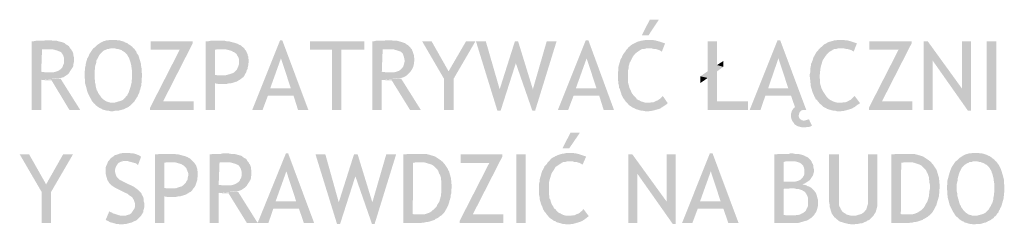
# Model space of a CAD drawing. Header units: millimetres. Extents: x -14047 to 49934, y -21523 to 14989.
# Tile 193 of 201: x 12151 to 12345, y 3869 to 3909. Entities that reach past the tile are written whole.
import ezdxf

# ---------------------------------------------------------------- set-up
doc = ezdxf.new("R2010")
doc.units = ezdxf.units.MM
doc.linetypes.add('ACAD_ISO02W100', pattern=[15, 12, -3])
doc.layers.add('A_PPOŻ', color=1, linetype='ACAD_ISO02W100', lineweight=30, true_color=0xff0000)
doc.layers.add('H', color=7, linetype='Continuous')

# ---------------------------------------------------------------- blocks, each defined once
blk = doc.blocks.new('PODKŁAD')
at = {"layer": 'H', "linetype": 'Continuous'}
for points in [[(15313.22, 6281.32), (15314.81, 6284.4), (15316.58, 6284.4), (15314.55, 6281.32)], [(15193.21, 6266.68), (15193.21, 6280.17), (15193.56, 6280.17), (15194, 6280.26), (15194.44, 6280.26), (15194.71, 6280.26), (15195.15, 6280.26), (15195.5, 6280.26), (15195.85, 6280.35), (15196.2, 6280.35), (15197, 6280.35), (15197.44, 6280.26), (15198.15, 6280.26), (15198.41, 6280.17), (15198.76, 6280.08), (15199.12, 6279.99), (15199.64, 6279.82), (15199.82, 6279.64), (15200.09, 6279.46), (15200.26, 6279.38), (15200.53, 6279.2), (15200.61, 6279.02), (15200.79, 6278.76), (15196.2, 6278.58), (15195.94, 6278.58), (15195.68, 6278.58), (15195.23, 6278.58), (15195.06, 6274.17), (15195.76, 6274.08), (15196.12, 6274.08), (15196.38, 6274.08), (15200.53, 6273.91), (15200.26, 6273.64), (15200, 6273.47), (15199.73, 6273.29), (15199.47, 6273.11), (15199.2, 6273.03), (15198.85, 6272.94), (15195.06, 6272.58), (15195.06, 6266.68)], [(15208.73, 6266.41), (15208.38, 6266.5), (15208.02, 6266.5), (15207.76, 6266.59), (15207.41, 6266.68), (15207.14, 6266.76), (15206.88, 6266.94), (15206.61, 6267.03), (15206.35, 6267.2), (15206.08, 6267.38), (15205.82, 6267.56), (15205.64, 6267.82), (15205.38, 6268), (15205.2, 6268.26), (15205.02, 6268.44), (15204.94, 6268.7), (15204.76, 6268.97), (15204.5, 6269.5), (15204.23, 6270.03), (15204.14, 6270.29), (15203.97, 6270.91), (15203.88, 6271.26), (15203.79, 6271.61), (15203.7, 6271.88), (15203.7, 6272.23), (15203.7, 6272.58), (15203.61, 6272.94), (15203.61, 6273.29), (15203.61, 6273.91), (15203.61, 6274.26), (15203.7, 6274.61), (15203.7, 6274.97), (15203.79, 6275.32), (15203.79, 6275.58), (15203.88, 6275.94), (15204.05, 6276.55), (15204.14, 6276.82), (15204.32, 6277.08), (15204.58, 6277.7), (15204.76, 6277.96), (15204.94, 6278.23), (15205.11, 6278.49), (15205.29, 6278.76), (15205.55, 6278.93), (15205.99, 6279.38), (15206.26, 6279.55), (15206.52, 6279.73), (15206.79, 6279.9), (15207.32, 6280.17), (15207.67, 6280.26), (15207.93, 6280.35), (15208.2, 6280.35), (15208.55, 6280.43), (15208.9, 6280.43), (15209.43, 6280.43), (15209.79, 6280.43), (15210.14, 6280.35), (15210.49, 6280.35), (15210.76, 6280.26), (15211.37, 6280.08), (15211.64, 6279.9), (15211.99, 6279.82), (15212.17, 6279.64), (15212.7, 6279.29), (15212.96, 6279.11), (15213.14, 6278.85), (15209.08, 6278.76), (15208.73, 6278.76), (15208.38, 6278.67), (15208.11, 6278.67), (15207.76, 6278.49), (15207.49, 6278.4), (15207.23, 6278.23), (15207.05, 6278.05), (15206.79, 6277.79), (15206.61, 6277.61), (15206.44, 6277.35), (15206.35, 6277.17), (15206.08, 6276.64), (15205.91, 6276.38), (15205.91, 6276.02), (15205.82, 6275.76), (15205.73, 6275.41), (15205.64, 6275.05), (15205.64, 6274.7), (15205.55, 6274.35), (15205.55, 6274), (15205.55, 6273.2), (15205.55, 6272.85), (15205.64, 6272.5), (15205.64, 6272.14), (15205.73, 6271.79), (15205.82, 6271.17), (15205.91, 6270.82), (15205.99, 6270.56), (15206.17, 6270.29), (15206.26, 6270.03), (15206.44, 6269.76), (15206.7, 6269.41), (15206.88, 6269.14), (15207.14, 6268.88), (15207.32, 6268.7), (15207.58, 6268.53), (15207.85, 6268.35), (15208.11, 6268.26), (15208.46, 6268.17), (15208.73, 6268.09), (15209.08, 6268.09), (15213.14, 6268.09), (15212.96, 6267.91), (15212.7, 6267.65), (15212.52, 6267.47), (15212.26, 6267.29), (15211.99, 6267.12), (15211.73, 6267.03), (15211.46, 6266.85), (15211.11, 6266.76), (15210.85, 6266.68), (15210.49, 6266.59), (15210.23, 6266.5), (15209.88, 6266.5), (15209.52, 6266.5), (15209.17, 6266.41)], [(15216.49, 6266.68), (15216.49, 6267.12), (15222.31, 6278.49), (15216.58, 6278.49), (15216.58, 6280.17), (15224.86, 6280.17), (15224.86, 6279.73), (15219.05, 6268.35), (15225.04, 6268.35), (15225.04, 6266.68)], [(15227.42, 6266.68), (15227.42, 6280.17), (15227.95, 6280.17), (15228.39, 6280.26), (15228.83, 6280.26), (15229.18, 6280.26), (15229.45, 6280.26), (15230.42, 6280.26), (15230.86, 6280.26), (15231.21, 6280.26), (15231.57, 6280.17), (15231.92, 6280.17), (15232.27, 6280.08), (15232.62, 6279.99), (15232.98, 6279.9), (15233.24, 6279.82), (15233.51, 6279.73), (15233.77, 6279.64), (15234.04, 6279.46), (15234.3, 6279.38), (15234.48, 6279.2), (15234.74, 6279.02), (15235.09, 6278.67), (15230.24, 6278.58), (15230.07, 6278.58), (15229.71, 6278.58), (15229.27, 6278.49), (15229.27, 6273.55), (15229.8, 6273.47), (15230.24, 6273.47), (15230.42, 6273.47), (15235.01, 6273.38), (15234.83, 6273.11), (15234.56, 6272.94), (15234.39, 6272.76), (15234.21, 6272.67), (15233.95, 6272.5), (15233.51, 6272.23), (15233.15, 6272.14), (15232.89, 6272.05), (15232.62, 6271.97), (15232.27, 6271.88), (15229.27, 6271.88), (15229.27, 6266.68)], [(15236.59, 6266.68), (15242.06, 6280.35), (15242.5, 6280.35), (15242.24, 6276.82), (15240.12, 6270.91), (15244.71, 6269.5), (15239.68, 6269.5), (15238.62, 6266.68)], [(15245.59, 6266.68), (15244.71, 6269.5), (15240.12, 6270.91), (15244.18, 6270.91), (15242.24, 6276.82), (15242.5, 6280.35), (15247.62, 6266.68)], [(15252.29, 6266.68), (15252.29, 6278.49), (15247.97, 6278.49), (15247.97, 6280.17), (15258.64, 6280.17), (15258.64, 6278.49), (15254.14, 6278.49), (15254.14, 6266.68)], [(15260.22, 6266.68), (15260.22, 6280.17), (15260.58, 6280.17), (15260.93, 6280.26), (15261.46, 6280.26), (15261.64, 6280.26), (15262.08, 6280.26), (15262.52, 6280.26), (15262.87, 6280.35), (15263.13, 6280.35), (15264.02, 6280.35), (15264.37, 6280.26), (15265.07, 6280.26), (15265.43, 6280.17), (15265.78, 6280.08), (15266.04, 6279.99), (15266.57, 6279.82), (15266.84, 6279.64), (15267.1, 6279.46), (15267.28, 6279.38), (15267.46, 6279.2), (15267.63, 6279.02), (15267.81, 6278.76), (15263.13, 6278.58), (15262.96, 6278.58), (15262.61, 6278.58), (15262.25, 6278.58), (15262.08, 6274.17), (15262.78, 6274.08), (15263.05, 6274.08), (15263.31, 6274.08), (15267.46, 6273.91), (15267.19, 6273.64), (15267.02, 6273.47), (15266.75, 6273.29), (15266.4, 6273.11), (15266.13, 6273.03), (15265.87, 6272.94), (15262.08, 6272.58), (15262.08, 6266.68)], [(15274.34, 6272.76), (15270.01, 6280.17), (15271.87, 6280.17), (15275.22, 6274.26)], [(15274.34, 6266.68), (15274.34, 6272.76), (15275.22, 6274.26), (15278.66, 6280.17), (15280.51, 6280.17), (15276.19, 6272.76), (15276.19, 6266.68)], [(15284.83, 6266.5), (15280.6, 6280.17), (15282.54, 6280.17), (15285.27, 6270.73)], [(15284.83, 6266.5), (15285.27, 6270.73), (15288.27, 6280.17), (15288.89, 6280.17), (15288.45, 6275.85), (15285.45, 6266.5)], [(15291.71, 6266.5), (15288.45, 6275.85), (15288.89, 6280.17), (15291.8, 6270.73)], [(15291.71, 6266.5), (15291.8, 6270.73), (15294.53, 6280.17), (15296.47, 6280.17), (15292.24, 6266.5)], [(15296.73, 6266.68), (15302.2, 6280.35), (15302.73, 6280.35), (15302.38, 6276.82), (15300.26, 6270.91), (15304.85, 6269.5), (15299.82, 6269.5), (15298.76, 6266.68)], [(15305.73, 6266.68), (15304.85, 6269.5), (15300.26, 6270.91), (15304.32, 6270.91), (15302.38, 6276.82), (15302.73, 6280.35), (15307.76, 6266.68)], [(15313.93, 6266.41), (15313.49, 6266.5), (15313.22, 6266.5), (15312.87, 6266.59), (15312.61, 6266.68), (15311.99, 6266.85), (15311.72, 6267.03), (15311.46, 6267.12), (15311.2, 6267.29), (15310.93, 6267.47), (15310.67, 6267.65), (15310.49, 6267.91), (15310.23, 6268.17), (15310.05, 6268.35), (15309.87, 6268.62), (15309.7, 6268.79), (15309.43, 6269.32), (15309.26, 6269.59), (15309.17, 6269.94), (15309.08, 6270.2), (15308.99, 6270.47), (15308.9, 6270.82), (15308.73, 6271.08), (15308.73, 6271.44), (15308.64, 6271.79), (15308.64, 6272.14), (15308.55, 6272.5), (15308.55, 6273.2), (15308.55, 6273.73), (15308.55, 6274.08), (15308.64, 6274.44), (15308.64, 6274.79), (15308.64, 6275.14), (15308.81, 6275.76), (15308.9, 6276.02), (15308.99, 6276.38), (15309.08, 6276.64), (15309.26, 6276.91), (15309.52, 6277.52), (15309.7, 6277.79), (15310.05, 6278.23), (15310.14, 6278.4), (15310.4, 6278.67), (15310.58, 6278.93), (15314.37, 6278.76), (15314.11, 6278.76), (15313.75, 6278.67), (15313.49, 6278.67), (15313.14, 6278.58), (15312.87, 6278.4), (15312.61, 6278.23), (15312.34, 6278.05), (15312.17, 6277.88), (15311.9, 6277.7), (15311.72, 6277.43), (15311.55, 6277.26), (15311.28, 6276.73), (15311.11, 6276.46), (15311.02, 6276.2), (15310.84, 6275.94), (15310.75, 6275.58), (15310.67, 6275.32), (15310.67, 6274.97), (15310.58, 6274.61), (15310.49, 6274.26), (15310.49, 6273.91), (15310.49, 6273.55), (15310.49, 6272.94), (15310.49, 6272.58), (15310.49, 6272.23), (15310.58, 6271.88), (15310.67, 6271.53), (15310.75, 6271.26), (15310.84, 6270.91), (15311.11, 6270.38), (15311.2, 6270.11), (15311.37, 6269.85), (15311.55, 6269.59), (15311.81, 6269.32), (15312.08, 6269.06), (15312.25, 6268.79), (15312.52, 6268.62), (15312.78, 6268.53), (15313.05, 6268.35), (15313.4, 6268.26), (15313.66, 6268.17), (15313.93, 6268.09), (15314.28, 6268.09), (15318.34, 6268), (15318.16, 6267.82), (15317.63, 6267.47), (15317.37, 6267.29), (15317.1, 6267.12), (15316.84, 6266.94), (15316.58, 6266.85), (15316.22, 6266.76), (15315.96, 6266.68), (15315.61, 6266.59), (15315.25, 6266.5), (15314.64, 6266.41)], [(15317.19, 6278.14), (15317.02, 6278.23), (15316.75, 6278.4), (15316.49, 6278.49), (15316.22, 6278.58), (15315.87, 6278.67), (15315.52, 6278.67), (15315.16, 6278.76), (15314.81, 6278.76), (15314.37, 6278.76), (15310.58, 6278.93), (15311.11, 6279.38), (15311.37, 6279.55), (15311.9, 6279.82), (15312.43, 6280.08), (15313.05, 6280.26), (15313.66, 6280.35), (15314.02, 6280.43), (15314.72, 6280.43), (15315.16, 6280.43), (15315.87, 6280.35), (15316.13, 6280.26), (15316.49, 6280.17), (15316.84, 6280.08), (15317.1, 6279.99), (15317.37, 6279.9), (15317.81, 6279.73)], [(15326.19, 6266.68), (15326.19, 6272.94), (15324.78, 6273.29), (15326.19, 6274.26), (15326.19, 6280.17), (15328.04, 6280.17), (15328.04, 6275.49), (15329.28, 6275.14), (15328.04, 6274.26), (15328.04, 6268.35), (15334.12, 6268.35), (15334.12, 6266.68)], [(15334.47, 6266.68), (15339.94, 6280.35), (15340.47, 6280.35), (15340.12, 6276.82), (15338.09, 6270.91), (15342.59, 6269.5), (15337.56, 6269.5), (15336.59, 6266.68)], [(15342.94, 6264.38), (15342.76, 6264.65), (15342.68, 6264.91), (15342.59, 6265.26), (15342.59, 6265.53), (15342.59, 6265.88), (15342.68, 6266.15), (15342.76, 6266.5), (15342.94, 6266.76), (15343.12, 6267.03), (15343.38, 6267.2), (15342.59, 6269.5), (15338.09, 6270.91), (15342.06, 6270.91), (15340.12, 6276.82), (15340.47, 6280.35), (15345.59, 6266.68), (15344.97, 6266.68), (15344.7, 6266.59), (15344.44, 6266.41), (15344.26, 6266.15), (15344.18, 6265.88), (15344.09, 6265.53), (15344.18, 6265.18), (15344.35, 6264.91), (15344.7, 6264.65), (15345.06, 6264.56), (15345.15, 6264.56)], [(15351.67, 6266.41), (15351.32, 6266.5), (15350.97, 6266.5), (15350.35, 6266.68), (15350.08, 6266.76), (15349.73, 6266.85), (15349.47, 6267.03), (15348.94, 6267.29), (15348.5, 6267.73), (15348.23, 6267.91), (15348.06, 6268.17), (15347.88, 6268.35), (15347.7, 6268.62), (15347.44, 6268.79), (15347.35, 6269.06), (15347.17, 6269.32), (15347.09, 6269.59), (15346.91, 6269.94), (15346.82, 6270.2), (15346.64, 6270.82), (15346.56, 6271.08), (15346.47, 6271.44), (15346.47, 6271.79), (15346.38, 6272.14), (15346.38, 6272.5), (15346.29, 6273.2), (15346.29, 6273.73), (15346.38, 6274.08), (15346.38, 6274.44), (15346.38, 6274.79), (15346.47, 6275.14), (15346.56, 6275.76), (15346.73, 6276.11), (15346.91, 6276.64), (15347, 6276.99), (15347.17, 6277.26), (15347.61, 6278.05), (15347.88, 6278.32), (15348.14, 6278.67), (15348.41, 6278.93), (15352.2, 6278.76), (15351.85, 6278.76), (15351.58, 6278.67), (15351.23, 6278.67), (15350.97, 6278.58), (15350.7, 6278.4), (15350.44, 6278.23), (15350.08, 6278.05), (15349.91, 6277.88), (15349.64, 6277.61), (15349.47, 6277.35), (15349.38, 6277.26), (15349.03, 6276.73), (15348.85, 6276.46), (15348.76, 6276.2), (15348.67, 6275.85), (15348.5, 6275.32), (15348.41, 6274.97), (15348.32, 6274.26), (15348.32, 6273.91), (15348.23, 6273.55), (15348.23, 6272.94), (15348.32, 6272.58), (15348.32, 6272.23), (15348.32, 6271.88), (15348.41, 6271.53), (15348.5, 6271.26), (15348.58, 6270.91), (15348.85, 6270.38), (15349.03, 6270.11), (15349.2, 6269.85), (15349.38, 6269.59), (15349.56, 6269.32), (15349.82, 6269.06), (15350.08, 6268.79), (15350.35, 6268.62), (15350.53, 6268.53), (15350.88, 6268.35), (15351.41, 6268.17), (15351.76, 6268.09), (15352.11, 6268.09), (15356.17, 6268), (15355.91, 6267.82), (15355.64, 6267.65), (15355.38, 6267.47), (15355.2, 6267.29), (15354.85, 6267.12), (15354.58, 6266.94), (15354.32, 6266.85), (15354.05, 6266.76), (15353.7, 6266.68), (15353.44, 6266.59), (15353.08, 6266.5), (15352.38, 6266.41)], [(15354.93, 6278.14), (15354.76, 6278.23), (15354.49, 6278.4), (15354.23, 6278.49), (15353.96, 6278.58), (15353.61, 6278.67), (15353.35, 6278.67), (15352.99, 6278.76), (15352.55, 6278.76), (15352.2, 6278.76), (15348.41, 6278.93), (15348.67, 6279.11), (15349.11, 6279.55), (15349.64, 6279.82), (15349.91, 6279.99), (15350.26, 6280.08), (15350.53, 6280.17), (15350.88, 6280.26), (15351.14, 6280.35), (15351.5, 6280.35), (15351.76, 6280.43), (15352.55, 6280.43), (15352.91, 6280.43), (15353.26, 6280.35), (15353.61, 6280.35), (15353.96, 6280.26), (15354.32, 6280.17), (15354.58, 6280.08), (15354.85, 6279.99), (15355.11, 6279.9), (15355.38, 6279.82), (15355.55, 6279.73)], [(15357.93, 6266.68), (15357.93, 6267.12), (15363.75, 6278.49), (15358.02, 6278.49), (15358.02, 6280.17), (15366.31, 6280.17), (15366.31, 6279.73), (15360.49, 6268.35), (15366.49, 6268.35), (15366.49, 6266.68)], [(15368.69, 6266.68), (15368.69, 6280.17), (15369.49, 6280.17), (15370.46, 6276.38), (15370.46, 6266.68)], [(15377.42, 6266.5), (15370.46, 6276.38), (15369.49, 6280.17), (15376.27, 6270.82)], [(15377.42, 6266.5), (15376.27, 6270.82), (15376.27, 6280.17), (15378.04, 6280.17), (15378.04, 6266.5)], [(15381.12, 6266.68), (15381.12, 6280.17), (15382.98, 6280.17), (15382.98, 6266.68)], [(15200.53, 6273.91), (15196.38, 6274.08), (15196.82, 6274.08), (15197.18, 6274.08), (15197.53, 6274.08), (15197.88, 6274.17), (15198.15, 6274.26), (15198.41, 6274.35), (15198.67, 6274.52), (15199.03, 6274.79), (15199.2, 6274.97), (15199.29, 6275.23), (15199.38, 6275.49), (15199.56, 6275.85), (15199.56, 6276.2), (15199.56, 6276.46), (15199.56, 6276.82), (15199.47, 6277.17), (15199.38, 6277.43), (15199.2, 6277.7), (15199.03, 6277.96), (15198.76, 6278.14), (15198.5, 6278.23), (15198.32, 6278.32), (15197.97, 6278.4), (15197.7, 6278.49), (15197.35, 6278.58), (15197, 6278.58), (15196.65, 6278.58), (15196.2, 6278.58), (15200.79, 6278.76), (15200.97, 6278.58), (15201.06, 6278.32), (15201.23, 6278.14), (15201.32, 6277.88), (15201.41, 6277.61), (15201.41, 6277.35), (15201.5, 6276.99), (15201.5, 6276.73), (15201.5, 6276.46), (15201.5, 6276.11), (15201.41, 6275.76), (15201.41, 6275.49), (15201.32, 6275.14), (15201.14, 6274.88), (15200.97, 6274.61), (15200.79, 6274.35), (15200.7, 6274.17)], [(15209.08, 6268.09), (15209.43, 6268.09), (15209.79, 6268.17), (15210.05, 6268.26), (15210.32, 6268.35), (15210.67, 6268.44), (15210.93, 6268.53), (15211.2, 6268.7), (15211.46, 6268.97), (15211.64, 6269.14), (15211.82, 6269.41), (15211.99, 6269.5), (15212.08, 6269.76), (15212.26, 6270.03), (15212.34, 6270.29), (15212.43, 6270.56), (15212.52, 6270.82), (15212.61, 6271.08), (15212.79, 6271.79), (15212.87, 6272.14), (15212.87, 6272.5), (15212.96, 6272.85), (15212.96, 6273.2), (15212.96, 6274), (15212.96, 6274.35), (15212.87, 6274.7), (15212.79, 6275.41), (15212.61, 6276.11), (15212.52, 6276.38), (15212.43, 6276.64), (15212.34, 6276.91), (15212.17, 6277.17), (15212.08, 6277.35), (15211.9, 6277.61), (15211.73, 6277.79), (15211.55, 6277.96), (15211.29, 6278.14), (15211.11, 6278.23), (15210.93, 6278.4), (15210.67, 6278.49), (15210.4, 6278.58), (15210.14, 6278.67), (15209.88, 6278.67), (15209.61, 6278.76), (15209.35, 6278.76), (15209.08, 6278.76), (15213.14, 6278.85), (15213.4, 6278.67), (15213.58, 6278.4), (15213.76, 6278.14), (15213.84, 6277.88), (15214.2, 6277.35), (15214.28, 6277.08), (15214.37, 6276.82), (15214.55, 6276.2), (15214.64, 6275.94), (15214.73, 6275.58), (15214.73, 6275.23), (15214.81, 6274.88), (15214.81, 6274.52), (15214.81, 6274.17), (15214.9, 6273.73), (15214.9, 6273.2), (15214.81, 6272.76), (15214.81, 6272.41), (15214.81, 6272.05), (15214.73, 6271.35), (15214.64, 6271.08), (15214.55, 6270.73), (15214.46, 6270.47), (15214.37, 6270.11), (15214.28, 6269.85), (15214.11, 6269.59), (15214.02, 6269.32), (15213.84, 6269.06), (15213.67, 6268.79), (15213.4, 6268.35), (15213.14, 6268.09)], [(15235.01, 6273.38), (15230.51, 6273.47), (15230.95, 6273.47), (15231.3, 6273.47), (15231.65, 6273.55), (15231.92, 6273.64), (15232.27, 6273.73), (15232.54, 6273.82), (15232.8, 6273.91), (15233.07, 6274.08), (15233.24, 6274.26), (15233.42, 6274.44), (15233.59, 6274.61), (15233.68, 6274.88), (15233.77, 6275.05), (15233.86, 6275.32), (15233.95, 6275.58), (15233.95, 6275.94), (15233.95, 6276.11), (15233.95, 6276.46), (15233.95, 6276.73), (15233.86, 6276.99), (15233.77, 6277.17), (15233.59, 6277.43), (15233.51, 6277.61), (15233.33, 6277.79), (15233.15, 6277.96), (15232.89, 6278.05), (15232.62, 6278.23), (15232.36, 6278.32), (15232.1, 6278.4), (15231.74, 6278.49), (15231.39, 6278.58), (15231.04, 6278.58), (15230.6, 6278.58), (15230.24, 6278.58), (15235.09, 6278.67), (15235.18, 6278.49), (15235.36, 6278.32), (15235.45, 6278.05), (15235.53, 6277.88), (15235.71, 6277.61), (15235.71, 6277.35), (15235.8, 6277.17), (15235.8, 6276.82), (15235.89, 6276.55), (15235.89, 6276.02), (15235.8, 6275.67), (15235.8, 6275.41), (15235.71, 6275.05), (15235.71, 6274.79), (15235.53, 6274.52), (15235.45, 6274.26), (15235.36, 6274), (15235.09, 6273.55)], [(15267.46, 6273.91), (15263.31, 6274.08), (15263.75, 6274.08), (15264.19, 6274.08), (15264.55, 6274.08), (15264.9, 6274.17), (15265.16, 6274.26), (15265.43, 6274.35), (15265.69, 6274.52), (15265.96, 6274.79), (15266.13, 6274.97), (15266.31, 6275.23), (15266.4, 6275.49), (15266.49, 6275.85), (15266.57, 6276.2), (15266.57, 6276.46), (15266.49, 6276.82), (15266.4, 6277.17), (15266.31, 6277.43), (15266.22, 6277.7), (15265.96, 6277.96), (15265.78, 6278.14), (15265.52, 6278.23), (15265.25, 6278.32), (15264.99, 6278.4), (15264.63, 6278.49), (15264.37, 6278.58), (15264.02, 6278.58), (15263.58, 6278.58), (15263.13, 6278.58), (15267.81, 6278.76), (15267.99, 6278.58), (15268.07, 6278.32), (15268.16, 6278.14), (15268.25, 6277.88), (15268.34, 6277.61), (15268.43, 6277.35), (15268.43, 6276.99), (15268.51, 6276.73), (15268.51, 6276.46), (15268.43, 6276.11), (15268.43, 6275.76), (15268.34, 6275.49), (15268.25, 6275.14), (15268.16, 6274.88), (15267.99, 6274.61), (15267.81, 6274.35), (15267.72, 6274.17)], [(15329.28, 6275.14), (15328.04, 6275.49), (15329.28, 6276.29)], [(15324.78, 6271.97), (15324.78, 6273.29), (15326.19, 6272.94)], [(15200.61, 6266.68), (15197.09, 6272.5), (15196.82, 6272.5), (15196.56, 6272.5), (15196.2, 6272.5), (15195.85, 6272.5), (15195.5, 6272.58), (15195.06, 6272.58), (15198.85, 6272.85), (15202.73, 6266.68)], [(15230.42, 6271.79), (15230.15, 6271.79), (15229.8, 6271.79), (15229.36, 6271.88), (15232.27, 6271.88), (15231.92, 6271.88), (15231.57, 6271.79), (15231.21, 6271.79), (15230.86, 6271.79)], [(15267.63, 6266.68), (15264.02, 6272.5), (15263.75, 6272.5), (15263.58, 6272.5), (15263.22, 6272.5), (15262.87, 6272.5), (15262.43, 6272.58), (15262.08, 6272.58), (15265.87, 6272.85), (15269.75, 6266.68)], [(15318.34, 6268), (15314.37, 6268.09), (15314.81, 6268.09), (15315.16, 6268.17), (15315.43, 6268.17), (15315.69, 6268.26), (15316.05, 6268.44), (15316.31, 6268.53), (15316.58, 6268.7), (15316.84, 6268.88), (15317.02, 6269.06), (15317.28, 6269.32), (15317.37, 6269.41)], [(15356.17, 6268), (15352.2, 6268.09), (15352.55, 6268.09), (15352.91, 6268.17), (15353.17, 6268.17), (15353.52, 6268.26), (15354.05, 6268.53), (15354.41, 6268.7), (15354.58, 6268.88), (15354.85, 6269.14), (15355.02, 6269.32), (15355.11, 6269.41)], [(15345.15, 6263.24), (15344.79, 6263.24), (15344.44, 6263.32), (15344.09, 6263.41), (15343.82, 6263.5), (15343.56, 6263.68), (15343.29, 6263.85), (15343.12, 6264.12), (15342.94, 6264.38), (15345.15, 6264.56), (15345.5, 6264.65), (15345.76, 6264.73), (15346.12, 6264.82), (15346.73, 6263.59), (15346.38, 6263.41), (15346.12, 6263.32), (15345.76, 6263.32), (15345.41, 6263.24)], [(15297.61, 6259.1), (15299.2, 6262.18), (15301.05, 6262.18), (15298.94, 6259.1)], [(15195.15, 6250.54), (15190.83, 6257.95), (15192.68, 6257.95), (15196.03, 6252.04)], [(15195.15, 6244.46), (15195.15, 6250.54), (15196.03, 6252.04), (15199.38, 6257.95), (15201.32, 6257.95), (15197, 6250.54), (15197, 6244.46)], [(15214.11, 6255.83), (15213.93, 6256.01), (15213.67, 6256.18), (15213.31, 6256.27), (15212.96, 6256.36), (15212.7, 6256.45), (15212.34, 6256.54), (15211.99, 6256.63), (15211.73, 6256.63), (15208.46, 6256.8), (15208.64, 6257.07), (15208.82, 6257.24), (15209.08, 6257.42), (15209.35, 6257.6), (15209.52, 6257.77), (15209.88, 6257.86), (15210.14, 6257.95), (15210.4, 6258.04), (15210.76, 6258.13), (15211.11, 6258.21), (15211.46, 6258.21), (15211.99, 6258.21), (15212.43, 6258.21), (15212.79, 6258.13), (15213.14, 6258.13), (15213.49, 6258.04), (15213.76, 6257.95), (15214.02, 6257.86), (15214.28, 6257.77), (15214.46, 6257.6), (15214.73, 6257.51)], [(15217.46, 6244.46), (15217.46, 6257.95), (15217.99, 6257.95), (15218.43, 6258.04), (15218.78, 6258.04), (15219.14, 6258.04), (15219.49, 6258.04), (15220.37, 6258.04), (15220.81, 6258.04), (15221.25, 6258.04), (15221.6, 6257.95), (15221.95, 6257.95), (15222.31, 6257.86), (15222.66, 6257.77), (15222.92, 6257.68), (15223.28, 6257.6), (15223.54, 6257.51), (15223.8, 6257.42), (15224.07, 6257.24), (15224.33, 6257.16), (15224.51, 6256.98), (15224.69, 6256.8), (15225.04, 6256.45), (15220.28, 6256.36), (15220.02, 6256.36), (15219.66, 6256.36), (15219.31, 6256.27), (15219.31, 6251.33), (15219.84, 6251.25), (15220.19, 6251.25), (15220.46, 6251.25), (15224.95, 6251.16), (15224.77, 6250.89), (15224.6, 6250.72), (15224.42, 6250.54), (15224.16, 6250.45), (15223.98, 6250.28), (15223.45, 6250.01), (15223.19, 6249.92), (15222.92, 6249.83), (15222.57, 6249.75), (15222.31, 6249.66), (15219.31, 6249.66), (15219.31, 6244.46)], [(15228.21, 6244.46), (15228.21, 6257.95), (15228.48, 6257.95), (15228.92, 6258.04), (15229.36, 6258.04), (15229.63, 6258.04), (15230.07, 6258.04), (15230.42, 6258.04), (15230.77, 6258.13), (15231.04, 6258.13), (15231.92, 6258.13), (15232.36, 6258.04), (15233.07, 6258.04), (15233.33, 6257.95), (15233.68, 6257.86), (15234.04, 6257.77), (15234.56, 6257.6), (15234.74, 6257.42), (15235.01, 6257.24), (15235.18, 6257.16), (15235.45, 6256.98), (15235.53, 6256.8), (15235.71, 6256.54), (15231.12, 6256.36), (15230.86, 6256.36), (15230.6, 6256.36), (15230.15, 6256.36), (15229.98, 6251.95), (15230.68, 6251.86), (15231.04, 6251.86), (15231.3, 6251.86), (15235.45, 6251.69), (15235.18, 6251.42), (15234.92, 6251.25), (15234.65, 6251.07), (15234.39, 6250.89), (15234.12, 6250.81), (15233.77, 6250.72), (15229.98, 6250.36), (15229.98, 6244.46)], [(15237.65, 6244.46), (15243.21, 6258.13), (15243.65, 6258.13), (15243.3, 6254.6), (15241.18, 6248.69), (15245.77, 6247.28), (15240.74, 6247.28), (15239.77, 6244.46)], [(15246.74, 6244.46), (15245.77, 6247.28), (15241.18, 6248.69), (15245.24, 6248.69), (15243.3, 6254.6), (15243.65, 6258.13), (15248.76, 6244.46)], [(15253.26, 6244.28), (15249.03, 6257.95), (15250.97, 6257.95), (15253.61, 6248.51)], [(15253.26, 6244.28), (15253.61, 6248.51), (15256.61, 6257.95), (15257.32, 6257.95), (15256.88, 6253.63), (15253.88, 6244.28)], [(15260.14, 6244.28), (15256.88, 6253.63), (15257.32, 6257.95), (15260.22, 6248.51)], [(15260.14, 6244.28), (15260.22, 6248.51), (15262.96, 6257.95), (15264.9, 6257.95), (15260.67, 6244.28)], [(15266.31, 6244.46), (15266.31, 6257.95), (15266.84, 6257.95), (15267.28, 6258.04), (15267.72, 6258.04), (15268.07, 6258.04), (15268.43, 6258.04), (15268.78, 6258.04), (15269.04, 6258.04), (15270.01, 6258.04), (15270.37, 6258.04), (15270.72, 6258.04), (15271.07, 6257.95), (15271.42, 6257.86), (15271.69, 6257.77), (15272.04, 6257.68), (15272.31, 6257.6), (15272.57, 6257.51), (15272.84, 6257.33), (15273.1, 6257.16), (15273.37, 6256.98), (15273.63, 6256.8), (15274.07, 6256.45), (15269.57, 6256.36), (15269.13, 6256.36), (15268.78, 6256.36), (15268.25, 6256.27), (15268.16, 6246.22), (15268.43, 6246.13), (15268.78, 6246.13), (15269.04, 6246.13), (15269.48, 6246.13), (15269.75, 6246.13), (15273.81, 6245.95), (15273.54, 6245.78), (15273.37, 6245.6), (15273.19, 6245.51), (15272.92, 6245.34), (15272.66, 6245.25), (15272.48, 6245.07), (15272.22, 6244.98), (15271.69, 6244.81), (15271.42, 6244.72), (15271.07, 6244.63), (15270.81, 6244.63), (15270.45, 6244.54), (15270.19, 6244.54), (15269.84, 6244.46), (15269.48, 6244.46)], [(15277.42, 6244.46), (15277.42, 6244.9), (15283.24, 6256.27), (15277.6, 6256.27), (15277.6, 6257.95), (15285.8, 6257.95), (15285.8, 6257.51), (15279.98, 6246.13), (15285.98, 6246.13), (15285.98, 6244.46)], [(15288.53, 6244.46), (15288.53, 6257.95), (15290.39, 6257.95), (15290.39, 6244.46)], [(15301.58, 6255.92), (15301.41, 6256.01), (15301.14, 6256.18), (15300.96, 6256.27), (15300.61, 6256.36), (15300.35, 6256.45), (15299.99, 6256.45), (15299.64, 6256.54), (15299.2, 6256.54), (15298.85, 6256.54), (15295.06, 6256.71), (15295.5, 6257.16), (15295.77, 6257.33), (15296.29, 6257.6), (15296.91, 6257.86), (15297.53, 6258.04), (15298.14, 6258.13), (15298.41, 6258.21), (15299.2, 6258.21), (15299.55, 6258.21), (15300.26, 6258.13), (15300.61, 6258.04), (15300.96, 6257.95), (15301.23, 6257.86), (15301.49, 6257.77), (15301.76, 6257.68), (15302.29, 6257.51)], [(15310.58, 6244.46), (15310.58, 6257.95), (15311.37, 6257.95), (15312.34, 6254.16), (15312.34, 6244.46)], [(15319.31, 6244.28), (15312.34, 6254.16), (15311.37, 6257.95), (15318.16, 6248.6)], [(15319.31, 6244.28), (15318.16, 6248.6), (15318.16, 6257.95), (15319.93, 6257.95), (15319.93, 6244.28)], [(15321.16, 6244.46), (15326.63, 6258.13), (15327.16, 6258.13), (15326.81, 6254.6), (15324.69, 6248.69), (15329.28, 6247.28), (15324.25, 6247.28), (15323.19, 6244.46)], [(15330.25, 6244.46), (15329.28, 6247.28), (15324.69, 6248.69), (15328.75, 6248.69), (15326.81, 6254.6), (15327.16, 6258.13), (15332.27, 6244.46)], [(15339.32, 6244.46), (15339.32, 6257.95), (15339.77, 6257.95), (15340.21, 6258.04), (15341, 6258.04), (15341.35, 6258.04), (15341.71, 6258.04), (15342.23, 6258.04), (15342.5, 6258.13), (15342.94, 6258.13), (15343.29, 6258.04), (15343.65, 6258.04), (15344, 6258.04), (15344.35, 6257.95), (15344.7, 6257.86), (15344.97, 6257.77), (15345.23, 6257.68), (15345.5, 6257.51), (15345.76, 6257.42), (15346.03, 6257.24), (15346.2, 6257.07), (15346.47, 6256.8), (15342.85, 6256.54), (15342.15, 6256.54), (15341.53, 6256.54), (15341.18, 6256.45), (15341.18, 6252.57), (15341.44, 6252.57), (15341.79, 6252.57), (15342.15, 6252.57), (15342.59, 6252.57), (15345.59, 6252.39), (15345.32, 6252.22), (15345.06, 6252.13), (15344.79, 6252.04), (15345.23, 6251.95), (15345.59, 6251.86), (15345.85, 6251.69), (15346.2, 6251.6), (15346.47, 6251.42), (15346.73, 6251.25), (15342.68, 6251.25), (15341.18, 6251.16), (15341.18, 6246.04), (15341.62, 6245.95), (15341.97, 6245.95), (15342.32, 6245.95), (15342.68, 6245.95), (15346.91, 6245.78), (15346.64, 6245.51), (15346.38, 6245.34), (15346.12, 6245.16), (15345.85, 6244.98), (15345.59, 6244.9), (15345.23, 6244.81), (15344.97, 6244.72), (15344.35, 6244.54), (15344, 6244.46), (15343.29, 6244.46)], [(15354.49, 6244.19), (15353.79, 6244.28), (15353.08, 6244.46), (15352.82, 6244.54), (15352.55, 6244.63), (15352.2, 6244.72), (15351.94, 6244.9), (15351.76, 6245.07), (15351.5, 6245.25), (15351.14, 6245.6), (15350.97, 6245.78), (15350.79, 6246.04), (15350.61, 6246.31), (15350.53, 6246.57), (15350.44, 6246.84), (15350.35, 6247.19), (15350.26, 6247.45), (15350.17, 6247.81), (15350.17, 6248.16), (15350.08, 6248.6), (15350.08, 6257.95), (15352.02, 6257.95), (15352.02, 6248.69), (15352.02, 6248.34), (15352.02, 6248.07), (15352.11, 6247.72), (15352.29, 6247.45), (15352.38, 6247.19), (15352.55, 6246.92), (15352.73, 6246.66), (15352.99, 6246.48), (15353.26, 6246.31), (15353.52, 6246.13), (15353.79, 6246.04), (15354.14, 6245.95), (15354.49, 6245.87), (15354.85, 6245.87), (15358.82, 6245.87), (15358.55, 6245.6), (15358.37, 6245.43), (15358.11, 6245.16), (15357.85, 6244.98), (15357.58, 6244.9), (15357.4, 6244.72), (15357.05, 6244.63), (15356.79, 6244.46), (15356.43, 6244.37), (15356.17, 6244.37), (15355.82, 6244.28), (15355.46, 6244.28), (15355.11, 6244.19)], [(15358.82, 6245.87), (15354.85, 6245.87), (15355.2, 6245.87), (15355.55, 6245.95), (15355.82, 6246.04), (15356.17, 6246.13), (15356.43, 6246.22), (15356.7, 6246.4), (15356.96, 6246.57), (15357.23, 6246.92), (15357.4, 6247.1), (15357.49, 6247.37), (15357.58, 6247.72), (15357.67, 6247.98), (15357.76, 6248.34), (15357.76, 6248.69), (15357.76, 6257.95), (15359.61, 6257.95), (15359.61, 6248.6), (15359.61, 6247.89), (15359.52, 6247.54), (15359.43, 6247.19), (15359.34, 6246.92), (15359.26, 6246.57), (15359.08, 6246.31), (15358.9, 6246.04)], [(15362.34, 6244.46), (15362.34, 6257.95), (15362.87, 6257.95), (15363.31, 6258.04), (15363.75, 6258.04), (15364.11, 6258.04), (15364.46, 6258.04), (15364.81, 6258.04), (15365.08, 6258.04), (15366.05, 6258.04), (15366.4, 6258.04), (15366.75, 6258.04), (15367.11, 6257.95), (15367.46, 6257.86), (15367.72, 6257.77), (15368.08, 6257.68), (15368.34, 6257.6), (15368.61, 6257.51), (15368.87, 6257.33), (15369.13, 6257.16), (15369.4, 6256.98), (15369.66, 6256.8), (15370.1, 6256.45), (15365.61, 6256.36), (15365.43, 6256.36), (15365.17, 6256.36), (15364.81, 6256.36), (15364.28, 6256.27), (15364.2, 6246.22), (15364.46, 6246.13), (15364.81, 6246.13), (15365.08, 6246.13), (15365.52, 6246.13), (15365.78, 6246.13), (15369.84, 6245.95), (15369.58, 6245.78), (15369.4, 6245.6), (15369.22, 6245.51), (15368.96, 6245.34), (15368.69, 6245.25), (15368.52, 6245.07), (15368.25, 6244.98), (15367.72, 6244.81), (15367.46, 6244.72), (15367.11, 6244.63), (15366.84, 6244.63), (15366.49, 6244.54), (15366.22, 6244.54), (15365.87, 6244.46), (15365.52, 6244.46)], [(15378.39, 6244.19), (15378.04, 6244.28), (15377.77, 6244.28), (15377.42, 6244.37), (15377.15, 6244.46), (15376.8, 6244.54), (15376.54, 6244.72), (15376.27, 6244.81), (15376.01, 6244.98), (15375.74, 6245.16), (15375.57, 6245.34), (15375.3, 6245.6), (15375.04, 6245.78), (15374.86, 6246.04), (15374.77, 6246.22), (15374.6, 6246.48), (15374.42, 6246.75), (15374.16, 6247.28), (15373.89, 6247.81), (15373.8, 6248.07), (15373.63, 6248.69), (15373.54, 6249.04), (15373.45, 6249.39), (15373.45, 6249.66), (15373.36, 6250.01), (15373.36, 6250.36), (15373.36, 6250.72), (15373.27, 6251.07), (15373.27, 6251.69), (15373.36, 6252.04), (15373.36, 6252.39), (15373.36, 6252.75), (15373.45, 6253.1), (15373.54, 6253.36), (15373.63, 6253.72), (15373.8, 6254.33), (15373.89, 6254.6), (15373.98, 6254.86), (15374.24, 6255.48), (15374.42, 6255.74), (15374.6, 6256.01), (15374.77, 6256.27), (15374.95, 6256.54), (15375.21, 6256.71), (15375.66, 6257.16), (15375.92, 6257.33), (15376.18, 6257.51), (15376.45, 6257.68), (15376.98, 6257.95), (15377.33, 6258.04), (15377.6, 6258.13), (15377.95, 6258.13), (15378.3, 6258.21), (15378.57, 6258.21), (15379.1, 6258.21), (15379.45, 6258.21), (15379.8, 6258.13), (15380.15, 6258.13), (15380.51, 6258.04), (15381.04, 6257.86), (15381.39, 6257.68), (15381.65, 6257.6), (15381.92, 6257.42), (15382.36, 6257.07), (15382.62, 6256.89), (15382.8, 6256.63), (15378.74, 6256.54), (15378.39, 6256.54), (15378.13, 6256.45), (15377.77, 6256.45), (15377.51, 6256.27), (15377.24, 6256.18), (15376.98, 6256.01), (15376.71, 6255.83), (15376.45, 6255.57), (15376.27, 6255.39), (15376.1, 6255.13), (15376.01, 6254.95), (15375.74, 6254.42), (15375.66, 6254.16), (15375.57, 6253.8), (15375.48, 6253.54), (15375.39, 6253.19), (15375.39, 6252.83), (15375.3, 6252.48), (15375.21, 6252.13), (15375.21, 6251.78), (15375.21, 6250.98), (15375.21, 6250.63), (15375.3, 6250.28), (15375.3, 6249.92), (15375.39, 6249.57), (15375.57, 6248.95), (15375.66, 6248.6), (15375.74, 6248.34), (15375.83, 6248.07), (15376.01, 6247.81), (15376.1, 6247.54), (15376.36, 6247.19), (15376.54, 6246.92), (15376.8, 6246.66), (15376.98, 6246.48), (15377.24, 6246.31), (15377.51, 6246.13), (15377.77, 6246.04), (15378.13, 6245.95), (15378.39, 6245.87), (15378.74, 6245.87), (15382.89, 6245.87), (15382.62, 6245.69), (15382.45, 6245.43), (15382.18, 6245.25), (15381.92, 6245.07), (15381.65, 6244.9), (15381.39, 6244.81), (15381.12, 6244.63), (15380.86, 6244.54), (15380.51, 6244.46), (15380.24, 6244.37), (15379.89, 6244.28), (15379.54, 6244.28), (15379.18, 6244.28), (15378.83, 6244.19)], [(15214.64, 6245.78), (15211.11, 6245.87), (15211.46, 6245.87), (15211.82, 6245.95), (15212.08, 6246.04), (15212.43, 6246.13), (15212.7, 6246.31), (15212.87, 6246.48), (15213.05, 6246.75), (15213.23, 6247.01), (15213.4, 6247.28), (15213.49, 6247.54), (15213.49, 6247.89), (15213.49, 6248.34), (15213.4, 6248.6), (15213.31, 6248.95), (15213.14, 6249.22), (15213.05, 6249.39), (15212.87, 6249.57), (15212.61, 6249.75), (15212.34, 6249.92), (15212.08, 6250.19), (15211.64, 6250.36), (15211.29, 6250.54), (15210.23, 6251.07), (15209.88, 6251.25), (15209.52, 6251.42), (15209.26, 6251.6), (15208.99, 6251.78), (15208.82, 6251.95), (15208.55, 6252.22), (15208.38, 6252.39), (15208.29, 6252.57), (15208.11, 6252.83), (15208.02, 6253.1), (15207.93, 6253.45), (15207.85, 6253.72), (15207.76, 6254.07), (15207.76, 6254.42), (15207.76, 6254.69), (15207.76, 6255.04), (15207.76, 6255.39), (15207.85, 6255.66), (15208.02, 6256.01), (15208.11, 6256.27), (15208.2, 6256.54), (15208.46, 6256.8), (15211.64, 6256.63), (15211.29, 6256.63), (15210.93, 6256.54), (15210.67, 6256.45), (15210.32, 6256.27), (15210.14, 6256.1), (15209.96, 6255.83), (15209.79, 6255.57), (15209.7, 6255.3), (15209.61, 6254.95), (15209.61, 6254.69), (15209.61, 6254.42), (15209.7, 6254.07), (15209.79, 6253.8), (15209.96, 6253.45), (15210.14, 6253.27), (15210.32, 6253.1), (15210.49, 6252.92), (15210.76, 6252.83), (15211.02, 6252.66), (15211.37, 6252.48), (15211.73, 6252.3), (15212.87, 6251.78), (15213.23, 6251.6), (15213.49, 6251.42), (15213.84, 6251.16), (15214.11, 6250.98), (15214.28, 6250.81), (15214.55, 6250.54), (15214.73, 6250.36), (15214.81, 6250.19), (15214.9, 6249.92), (15215.08, 6249.66), (15215.17, 6249.39), (15215.25, 6249.04), (15215.25, 6248.69), (15215.34, 6248.34), (15215.34, 6247.98), (15215.34, 6247.54), (15215.25, 6247.19), (15215.17, 6246.92), (15215.17, 6246.66), (15214.99, 6246.31), (15214.81, 6246.04)], [(15224.95, 6251.16), (15220.55, 6251.25), (15220.9, 6251.25), (15221.34, 6251.25), (15221.69, 6251.33), (15221.95, 6251.42), (15222.22, 6251.51), (15222.57, 6251.6), (15222.75, 6251.69), (15223.01, 6251.86), (15223.19, 6252.04), (15223.36, 6252.22), (15223.54, 6252.39), (15223.63, 6252.66), (15223.8, 6252.83), (15223.89, 6253.1), (15223.89, 6253.36), (15223.98, 6253.72), (15223.98, 6253.89), (15223.98, 6254.24), (15223.89, 6254.51), (15223.8, 6254.77), (15223.72, 6254.95), (15223.63, 6255.21), (15223.45, 6255.39), (15223.28, 6255.57), (15223.1, 6255.74), (15222.92, 6255.83), (15222.66, 6256.01), (15222.39, 6256.1), (15222.04, 6256.18), (15221.78, 6256.27), (15221.43, 6256.36), (15220.99, 6256.36), (15220.63, 6256.36), (15220.28, 6256.36), (15225.04, 6256.45), (15225.22, 6256.27), (15225.3, 6256.1), (15225.48, 6255.83), (15225.57, 6255.66), (15225.66, 6255.39), (15225.75, 6255.13), (15225.75, 6254.95), (15225.83, 6254.6), (15225.83, 6254.33), (15225.83, 6253.8), (15225.83, 6253.45), (15225.75, 6253.19), (15225.75, 6252.83), (15225.66, 6252.57), (15225.57, 6252.3), (15225.48, 6252.04), (15225.39, 6251.78), (15225.13, 6251.33)], [(15235.45, 6251.69), (15231.3, 6251.86), (15231.74, 6251.86), (15232.1, 6251.86), (15232.45, 6251.86), (15232.8, 6251.95), (15233.07, 6252.04), (15233.33, 6252.13), (15233.59, 6252.3), (15233.95, 6252.57), (15234.12, 6252.75), (15234.21, 6253.01), (15234.39, 6253.27), (15234.48, 6253.63), (15234.48, 6253.98), (15234.48, 6254.24), (15234.48, 6254.6), (15234.39, 6254.95), (15234.3, 6255.21), (15234.12, 6255.48), (15233.95, 6255.74), (15233.68, 6255.92), (15233.42, 6256.01), (15233.24, 6256.1), (15232.89, 6256.18), (15232.62, 6256.27), (15232.27, 6256.36), (15231.92, 6256.36), (15231.57, 6256.36), (15231.12, 6256.36), (15235.71, 6256.54), (15235.89, 6256.36), (15235.98, 6256.1), (15236.15, 6255.92), (15236.24, 6255.66), (15236.33, 6255.39), (15236.33, 6255.13), (15236.42, 6254.77), (15236.42, 6254.51), (15236.42, 6254.24), (15236.42, 6253.89), (15236.33, 6253.54), (15236.33, 6253.27), (15236.24, 6252.92), (15236.06, 6252.66), (15235.89, 6252.39), (15235.71, 6252.13), (15235.62, 6251.95)], [(15273.81, 6245.95), (15269.75, 6246.13), (15270.01, 6246.13), (15270.37, 6246.13), (15270.72, 6246.22), (15270.98, 6246.31), (15271.25, 6246.4), (15271.6, 6246.57), (15271.87, 6246.75), (15272.04, 6246.92), (15272.31, 6247.1), (15272.57, 6247.37), (15272.75, 6247.54), (15272.92, 6247.81), (15273.01, 6248.07), (15273.19, 6248.34), (15273.37, 6248.6), (15273.45, 6248.86), (15273.54, 6249.13), (15273.63, 6249.48), (15273.72, 6249.75), (15273.72, 6250.1), (15273.81, 6250.45), (15273.81, 6250.81), (15273.81, 6251.16), (15273.81, 6251.95), (15273.81, 6252.3), (15273.81, 6252.66), (15273.72, 6253.01), (15273.72, 6253.36), (15273.63, 6253.63), (15273.54, 6253.89), (15273.37, 6254.16), (15273.28, 6254.42), (15273.19, 6254.69), (15273.01, 6254.95), (15272.84, 6255.13), (15272.48, 6255.48), (15272.31, 6255.66), (15272.04, 6255.83), (15271.87, 6255.92), (15271.6, 6256.01), (15271.07, 6256.18), (15270.81, 6256.27), (15270.45, 6256.36), (15270.19, 6256.36), (15269.84, 6256.36), (15269.57, 6256.36), (15274.07, 6256.45), (15274.34, 6256.1), (15274.51, 6255.92), (15274.69, 6255.66), (15275.04, 6255.13), (15275.13, 6254.86), (15275.31, 6254.6), (15275.48, 6253.98), (15275.66, 6253.36), (15275.75, 6252.66), (15275.75, 6252.3), (15275.83, 6251.95), (15275.83, 6251.42), (15275.75, 6250.98), (15275.75, 6250.63), (15275.75, 6250.28), (15275.66, 6250.01), (15275.66, 6249.66), (15275.48, 6249.04), (15275.39, 6248.78), (15275.31, 6248.42), (15275.22, 6248.16), (15275.13, 6247.89), (15274.86, 6247.37), (15274.78, 6247.19), (15274.6, 6246.92), (15274.51, 6246.75), (15274.34, 6246.48), (15274.16, 6246.31), (15273.98, 6246.13)], [(15298.32, 6244.19), (15297.97, 6244.28), (15297.61, 6244.28), (15297.35, 6244.37), (15297, 6244.46), (15296.38, 6244.63), (15296.21, 6244.81), (15295.85, 6244.9), (15295.68, 6245.07), (15295.41, 6245.25), (15295.15, 6245.43), (15294.88, 6245.69), (15294.71, 6245.95), (15294.53, 6246.13), (15294.36, 6246.4), (15294.18, 6246.57), (15293.83, 6247.1), (15293.74, 6247.37), (15293.65, 6247.72), (15293.47, 6247.98), (15293.39, 6248.25), (15293.3, 6248.6), (15293.21, 6248.86), (15293.12, 6249.22), (15293.12, 6249.57), (15293.03, 6249.92), (15293.03, 6250.28), (15293.03, 6250.98), (15293.03, 6251.51), (15293.03, 6251.86), (15293.03, 6252.22), (15293.12, 6252.57), (15293.12, 6252.92), (15293.3, 6253.54), (15293.39, 6253.8), (15293.47, 6254.16), (15293.56, 6254.42), (15293.65, 6254.69), (15294, 6255.3), (15294.09, 6255.57), (15294.53, 6256.01), (15294.62, 6256.18), (15294.8, 6256.45), (15295.06, 6256.71), (15298.85, 6256.54), (15298.5, 6256.54), (15298.23, 6256.45), (15297.88, 6256.45), (15297.61, 6256.36), (15297.35, 6256.18), (15297.08, 6256.01), (15296.82, 6255.83), (15296.56, 6255.66), (15296.29, 6255.48), (15296.12, 6255.21), (15296.03, 6255.04), (15295.68, 6254.51), (15295.5, 6254.24), (15295.41, 6253.98), (15295.33, 6253.72), (15295.24, 6253.36), (15295.15, 6253.1), (15295.06, 6252.75), (15294.97, 6252.39), (15294.97, 6252.04), (15294.97, 6251.69), (15294.97, 6251.33), (15294.97, 6250.72), (15294.97, 6250.36), (15294.97, 6250.01), (15295.06, 6249.66), (15295.06, 6249.31), (15295.24, 6249.04), (15295.33, 6248.69), (15295.5, 6248.16), (15295.68, 6247.89), (15295.85, 6247.63), (15295.94, 6247.37), (15296.29, 6247.1), (15296.47, 6246.84), (15296.73, 6246.57), (15297, 6246.4), (15297.26, 6246.31), (15297.53, 6246.13), (15297.79, 6246.04), (15298.05, 6245.95), (15298.41, 6245.87), (15298.76, 6245.87), (15302.82, 6245.78), (15302.55, 6245.6), (15302.11, 6245.25), (15301.85, 6245.07), (15301.58, 6244.9), (15301.23, 6244.72), (15300.96, 6244.63), (15300.7, 6244.54), (15300.35, 6244.46), (15300.08, 6244.37), (15299.73, 6244.28), (15299.02, 6244.19)], [(15345.59, 6252.39), (15342.59, 6252.57), (15343.03, 6252.57), (15343.38, 6252.57), (15343.73, 6252.66), (15344, 6252.75), (15344.26, 6252.83), (15344.53, 6253.01), (15344.7, 6253.19), (15344.88, 6253.36), (15344.97, 6253.54), (15345.15, 6253.8), (15345.23, 6254.07), (15345.23, 6254.42), (15345.23, 6254.69), (15345.23, 6254.95), (15345.15, 6255.3), (15345.06, 6255.48), (15344.97, 6255.74), (15344.79, 6255.92), (15344.62, 6256.1), (15344.35, 6256.27), (15344.09, 6256.36), (15343.82, 6256.45), (15343.47, 6256.54), (15343.12, 6256.54), (15342.85, 6256.54), (15346.47, 6256.8), (15346.64, 6256.54), (15346.73, 6256.27), (15346.91, 6256.01), (15347, 6255.66), (15347, 6255.39), (15347.09, 6255.04), (15347.09, 6254.77), (15347.09, 6254.42), (15347, 6254.16), (15346.91, 6253.8), (15346.73, 6253.54), (15346.56, 6253.27), (15346.38, 6253.01), (15346.12, 6252.75), (15345.85, 6252.57)], [(15369.84, 6245.95), (15365.78, 6246.13), (15366.05, 6246.13), (15366.4, 6246.13), (15366.75, 6246.22), (15367.02, 6246.31), (15367.28, 6246.4), (15367.63, 6246.57), (15367.9, 6246.75), (15368.16, 6246.92), (15368.34, 6247.1), (15368.61, 6247.37), (15368.78, 6247.54), (15368.96, 6247.81), (15369.05, 6248.07), (15369.22, 6248.34), (15369.4, 6248.6), (15369.49, 6248.86), (15369.58, 6249.13), (15369.66, 6249.48), (15369.75, 6249.75), (15369.75, 6250.1), (15369.84, 6250.45), (15369.84, 6250.81), (15369.93, 6251.16), (15369.93, 6251.95), (15369.84, 6252.3), (15369.84, 6252.66), (15369.75, 6253.01), (15369.75, 6253.36), (15369.66, 6253.63), (15369.58, 6253.89), (15369.49, 6254.16), (15369.31, 6254.42), (15369.22, 6254.69), (15369.05, 6254.95), (15368.87, 6255.13), (15368.52, 6255.48), (15368.34, 6255.66), (15368.08, 6255.83), (15367.9, 6255.92), (15367.63, 6256.01), (15367.11, 6256.18), (15366.84, 6256.27), (15366.49, 6256.36), (15366.22, 6256.36), (15365.87, 6256.36), (15365.61, 6256.36), (15370.1, 6256.45), (15370.37, 6256.1), (15370.55, 6255.92), (15370.72, 6255.66), (15371.07, 6255.13), (15371.25, 6254.86), (15371.33, 6254.6), (15371.51, 6253.98), (15371.69, 6253.36), (15371.78, 6252.66), (15371.78, 6252.3), (15371.86, 6251.95), (15371.86, 6251.42), (15371.78, 6250.98), (15371.78, 6250.63), (15371.78, 6250.28), (15371.69, 6250.01), (15371.69, 6249.66), (15371.51, 6249.04), (15371.42, 6248.78), (15371.33, 6248.42), (15371.25, 6248.16), (15371.16, 6247.89), (15370.89, 6247.37), (15370.8, 6247.19), (15370.63, 6246.92), (15370.55, 6246.75), (15370.37, 6246.48), (15370.19, 6246.31), (15370.02, 6246.13)], [(15378.74, 6245.87), (15379.1, 6245.87), (15379.45, 6245.95), (15379.71, 6246.04), (15380.07, 6246.13), (15380.33, 6246.22), (15380.59, 6246.31), (15380.86, 6246.48), (15381.12, 6246.75), (15381.3, 6246.92), (15381.56, 6247.19), (15381.74, 6247.54), (15381.92, 6247.81), (15382.01, 6248.07), (15382.18, 6248.34), (15382.27, 6248.6), (15382.36, 6248.86), (15382.45, 6249.57), (15382.53, 6249.92), (15382.53, 6250.28), (15382.62, 6250.63), (15382.62, 6250.98), (15382.62, 6251.78), (15382.62, 6252.13), (15382.53, 6252.48), (15382.45, 6253.19), (15382.27, 6253.89), (15382.18, 6254.16), (15382.09, 6254.42), (15382.01, 6254.69), (15381.83, 6254.95), (15381.74, 6255.13), (15381.56, 6255.39), (15381.39, 6255.57), (15381.21, 6255.74), (15381.04, 6255.92), (15380.77, 6256.01), (15380.59, 6256.18), (15380.33, 6256.27), (15380.07, 6256.36), (15379.89, 6256.45), (15379.62, 6256.45), (15379.27, 6256.54), (15379.01, 6256.54), (15378.74, 6256.54), (15382.8, 6256.63), (15383.06, 6256.45), (15383.24, 6256.18), (15383.42, 6255.92), (15383.59, 6255.66), (15383.86, 6255.13), (15383.95, 6254.86), (15384.03, 6254.6), (15384.21, 6253.98), (15384.3, 6253.72), (15384.39, 6253.36), (15384.48, 6253.01), (15384.48, 6252.66), (15384.48, 6252.3), (15384.56, 6251.95), (15384.56, 6251.51), (15384.56, 6250.98), (15384.56, 6250.54), (15384.48, 6250.19), (15384.48, 6249.83), (15384.39, 6249.13), (15384.3, 6248.86), (15384.21, 6248.51), (15384.12, 6248.25), (15384.03, 6247.89), (15383.95, 6247.63), (15383.77, 6247.37), (15383.68, 6247.1), (15383.5, 6246.84), (15383.42, 6246.57), (15383.06, 6246.13), (15382.89, 6245.87)], [(15235.53, 6244.46), (15231.92, 6250.28), (15231.74, 6250.28), (15231.48, 6250.28), (15231.12, 6250.28), (15230.77, 6250.28), (15230.42, 6250.36), (15229.98, 6250.36), (15233.77, 6250.63), (15237.65, 6244.46)], [(15346.91, 6245.78), (15342.68, 6245.95), (15343.03, 6245.95), (15343.47, 6245.95), (15343.82, 6246.04), (15344.09, 6246.04), (15344.44, 6246.13), (15344.7, 6246.31), (15344.97, 6246.4), (15345.15, 6246.57), (15345.41, 6246.75), (15345.59, 6247.01), (15345.67, 6247.28), (15345.85, 6247.54), (15345.94, 6247.89), (15345.94, 6248.25), (15345.94, 6248.6), (15345.94, 6249.04), (15345.94, 6249.39), (15345.85, 6249.66), (15345.67, 6250.01), (15345.59, 6250.19), (15345.41, 6250.45), (15345.23, 6250.63), (15345.06, 6250.72), (15344.79, 6250.89), (15344.53, 6250.98), (15344.26, 6251.07), (15343.91, 6251.16), (15343.56, 6251.16), (15343.21, 6251.25), (15342.76, 6251.25), (15346.73, 6251.25), (15346.91, 6251.07), (15347.09, 6250.89), (15347.35, 6250.54), (15347.53, 6250.28), (15347.61, 6250.01), (15347.7, 6249.75), (15347.79, 6249.39), (15347.88, 6249.04), (15347.88, 6248.69), (15347.88, 6247.98), (15347.88, 6247.72), (15347.79, 6247.37), (15347.7, 6247.1), (15347.61, 6246.75), (15347.44, 6246.48), (15347.26, 6246.22), (15347.09, 6245.95)], [(15220.46, 6249.57), (15220.19, 6249.57), (15219.84, 6249.57), (15219.4, 6249.66), (15222.31, 6249.66), (15221.95, 6249.66), (15221.6, 6249.57), (15221.25, 6249.57), (15220.9, 6249.57)], [(15210.49, 6244.19), (15210.14, 6244.28), (15209.79, 6244.28), (15209.17, 6244.46), (15208.55, 6244.63), (15208.29, 6244.81), (15208.02, 6244.9), (15207.76, 6245.07), (15208.46, 6246.75), (15208.73, 6246.57), (15208.99, 6246.48), (15209.26, 6246.31), (15209.61, 6246.22), (15210.14, 6246.04), (15210.4, 6245.95), (15210.76, 6245.87), (15211.02, 6245.87), (15214.64, 6245.78), (15214.46, 6245.6), (15214.2, 6245.34), (15213.93, 6245.07), (15213.67, 6244.9), (15213.4, 6244.81), (15212.87, 6244.54), (15212.52, 6244.46), (15212.17, 6244.37), (15211.9, 6244.28), (15211.55, 6244.28), (15211.2, 6244.19)], [(15302.82, 6245.78), (15298.85, 6245.87), (15299.2, 6245.87), (15299.55, 6245.95), (15299.91, 6245.95), (15300.17, 6246.04), (15300.52, 6246.22), (15300.79, 6246.31), (15301.05, 6246.48), (15301.23, 6246.66), (15301.49, 6246.84), (15301.67, 6247.1), (15301.76, 6247.19)]]:
    blk.add_hatch(color=256, dxfattribs=at).paths.add_polyline_path(points)

msp = doc.modelspace()

# ---------------------------------------------------------------- block references
at = {"layer": 'A_PPOŻ'}
msp.add_blockref('PODKŁAD', (-3039.768, -2375.465), dxfattribs=at)

doc.saveas('drawing.dxf')
